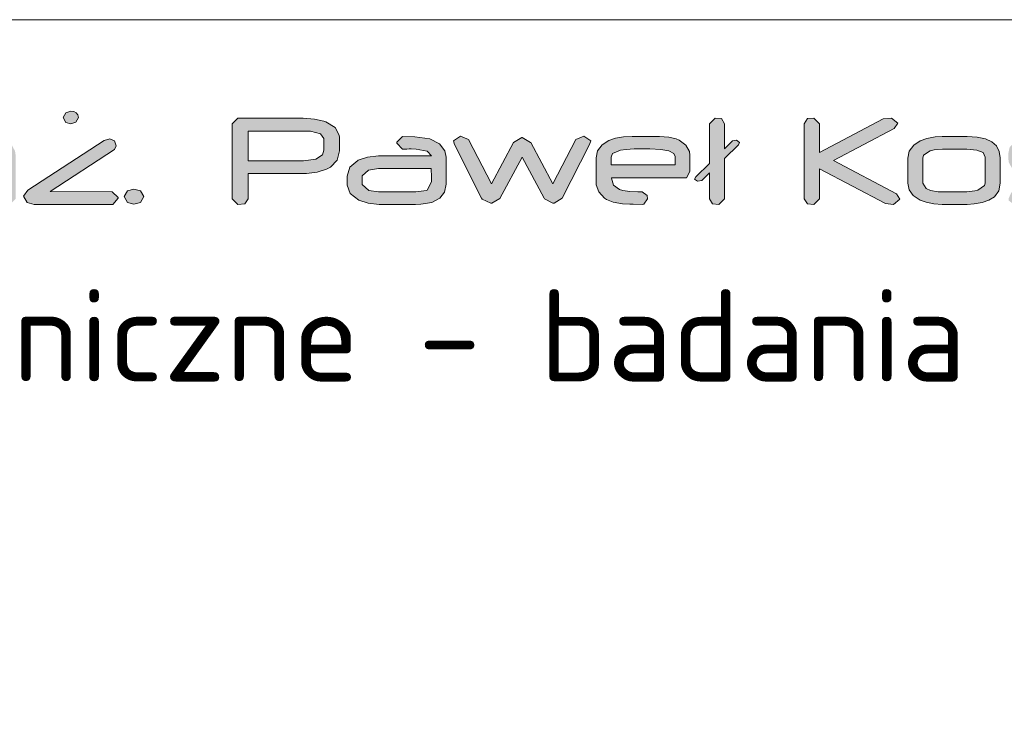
# Model space of a CAD drawing. Header units: millimetres. Extents: x -176817 to 571382, y -58489 to 156123.
# Tile 5 of 256: x -22435 to -20387, y -55333 to -53897. Entities that reach past the tile are written whole.
import ezdxf

# ---------------------------------------------------------------- set-up
doc = ezdxf.new("R2010")
doc.units = ezdxf.units.MM
doc.header["$LTSCALE"] = 0.2
doc.layers.get('0').update_dxf_attribs({"lineweight": 13})
for name, color, linetype, lineweight in [('Prz', 5, 'Continuous', 13), ('SIATKA', 5, 'Continuous', 13), ('TABELA', 7, 'Continuous', 13)]:
    doc.layers.add(name, color=color, linetype=linetype, lineweight=lineweight)
doc.styles.add('Annotative', font='txt')

# ---------------------------------------------------------------- blocks, each defined once
blk = doc.blocks.new('structure pro')
h = blk.add_hatch(color=7)
h.dxf.hatch_style = 1
h.paths.add_polyline_path([(739.2, 22.6), (739.75, 24.09), (741.79, 25.19), (745.17, 25.58), (748.07, 25.58), (749.33, 27.39), (749.17, 28.65), (747.37, 29.9), (747.13, 29.9), (743.75, 29.75), (741, 29.43), (738.81, 28.88), (738.33, 28.65), (735.98, 27.23), (734.56, 25.19), (734.09, 22.6), (734.09, 8.31), (734.09, 7.76), (735.9, 6.34), (738.18, 6.5), (739.2, 8.31)])
h.paths.add_polyline_path([(553.28, 43.25), (550.33, 45.35), (549.87, 45.35), (544.24, 45.15), (539.6, 44.63), (536, 43.65), (535.15, 43.39), (531.22, 40.96), (528.86, 37.63), (528.08, 33.24), (528.08, 9.48), (528.21, 8.44), (531.15, 6.21), (534.95, 6.47), (536.72, 9.42), (536.72, 33.24), (537.63, 35.79), (540.91, 37.56), (546.6, 38.22), (551.38, 38.28), (553.54, 41.29)])
h.paths.add_polyline_path([(115.83, 43.25), (112.82, 45.35), (112.42, 45.35), (106.8, 45.15), (102.15, 44.63), (98.48, 43.65), (97.7, 43.39), (93.77, 40.96), (91.42, 37.63), (90.63, 33.24), (90.63, 9.48), (90.7, 8.44), (93.71, 6.21), (97.44, 6.47), (99.2, 9.42), (99.2, 33.24), (100.12, 35.79), (103.46, 37.56), (109.15, 38.22), (113.93, 38.28), (116.02, 41.29)])
h.paths.add_polyline_path([(1436.84, 35.09), (1434.56, 35.72), (1432.28, 35.09), (1431.18, 33.12), (1432.28, 31.08), (1434.56, 30.45), (1436.84, 31.08), (1437.86, 33.12)])
h.paths.add_polyline_path([(1436.13, 29.75), (1433.93, 29.98), (1432.05, 28.02), (1432.05, 8.31), (1432.99, 6.58), (1435.27, 6.34), (1437.15, 8.31), (1437.15, 28.02)])
h.paths.add_polyline_path([(1405.27, 36.11), (1403.07, 36.19), (1401.18, 34.3), (1401.18, 8.31), (1403.07, 6.34), (1405.27, 6.58), (1406.29, 8.31), (1406.29, 15.45), (1423.96, 6.58), (1426.47, 6.34), (1428.59, 8.15), (1427.33, 10.03), (1411.08, 18.12), (1426.94, 26.06), (1428.28, 27.86), (1426.08, 29.67), (1423.72, 29.51), (1406.29, 20.79), (1406.29, 34.3)])
h.paths.add_polyline_path([(1385.4, 28.65), (1383.59, 29.9), (1380.45, 29.83), (1377.94, 29.75), (1377.15, 29.67), (1374.48, 29.35), (1373.38, 29.04), (1370.71, 27.86), (1369.14, 26.13), (1368.67, 23.86), (1368.67, 22.6), (1368.82, 20.95), (1369.77, 19.22), (1371.34, 17.81), (1373.62, 16.87), (1376.6, 16.32), (1380.21, 16.08), (1388.62, 16.08), (1389.09, 16.08), (1392.07, 15.53), (1393.01, 13.96), (1393.01, 13.1), (1392.94, 12.47), (1391.44, 11.13), (1388.22, 10.74), (1370.71, 10.74), (1369.77, 10.51), (1368.75, 8.31), (1368.82, 7.68), (1370.71, 6.34), (1388.14, 6.34), (1389.64, 6.42), (1392.78, 6.81), (1395.21, 7.68), (1397.02, 9.01), (1398.04, 10.82), (1398.43, 13.1), (1398.43, 14.2), (1398.43, 14.35), (1397.96, 16.55), (1396.78, 18.28), (1394.9, 19.54), (1392.23, 20.24), (1388.85, 20.48), (1380.29, 20.48), (1377.15, 20.71), (1374.64, 21.42), (1373.85, 22.6), (1373.85, 23.86), (1373.93, 24.33), (1376.36, 25.43), (1376.68, 25.43), (1379.9, 25.51), (1383.59, 25.51), (1384.22, 25.58), (1385.55, 27.39)])
h.paths.add_polyline_path([(1324.29, 28.8), (1321.55, 29.98), (1321.47, 29.98), (1319.19, 28.33), (1319.5, 27.08), (1328.85, 8.46), (1329.09, 8.15), (1332.07, 6.74), (1332.38, 6.74), (1335.21, 8.38), (1342.99, 22.76), (1350.6, 8.46), (1350.68, 8.31), (1353.67, 6.81), (1353.98, 6.81), (1356.81, 8.46), (1366.39, 27.08), (1366.7, 28.33), (1366.7, 28.41), (1364.27, 29.98), (1361.6, 28.8), (1353.67, 13.49), (1345.89, 27.78), (1345.89, 27.86), (1342.99, 29.51), (1342.75, 29.51), (1340, 27.78), (1332.23, 13.49)])
h.paths.add_polyline_path([(1308.59, 29.67), (1305.13, 29.9), (1296.49, 29.9), (1293.98, 29.75), (1291.15, 29.2), (1288.8, 28.33), (1286.6, 26.92), (1285.11, 24.8), (1284.56, 22.36), (1284.56, 13.65), (1284.95, 11.45), (1286.36, 9.41), (1288.8, 7.83), (1290.84, 7.13), (1293.59, 6.58), (1296.49, 6.34), (1305.13, 6.34), (1307.49, 6.5), (1310.32, 6.97), (1312.59, 7.76), (1314.56, 9.01), (1316.05, 11.05), (1316.6, 13.65), (1316.6, 22.36), (1316.6, 22.44), (1316.28, 24.72), (1315.26, 26.61), (1313.69, 28.02), (1311.49, 29.04)])
h.paths.add_polyline_path([(1296.57, 25.51), (1304.97, 25.51), (1308.43, 25.19), (1310.63, 24.33), (1311.34, 22.76), (1311.34, 13.65), (1311.18, 12.86), (1308.82, 11.29), (1307.8, 11.05), (1304.97, 10.74), (1296.57, 10.74), (1295.08, 10.74), (1292.41, 11.21), (1291, 11.84), (1289.74, 13.65), (1289.74, 22.36), (1289.97, 23.39), (1292.33, 24.96), (1293.67, 25.27)], flags=16)
h.paths.add_polyline_path([(1258.48, 36.11), (1256.28, 36.19), (1254.4, 34.3), (1254.4, 8.31), (1256.28, 6.34), (1258.48, 6.58), (1259.5, 8.31), (1259.5, 15.45), (1277.17, 6.58), (1279.69, 6.34), (1281.81, 8.15), (1280.55, 10.03), (1264.29, 18.12), (1280.16, 26.06), (1281.49, 27.86), (1279.29, 29.67), (1276.94, 29.51), (1259.5, 20.79), (1259.5, 34.3)])
h.paths.add_polyline_path([(1240.1, 29.75), (1235.86, 29.9), (1233.9, 27.94), (1233.9, 27.63), (1235.86, 25.51), (1237.04, 25.51), (1237.28, 25.51), (1238.14, 25.58), (1238.85, 25.58), (1240.57, 25.51), (1244.34, 24.8), (1245.84, 23.15), (1227.54, 23.15), (1223.61, 22.76), (1220.47, 21.66), (1220.31, 21.58), (1217.56, 19.3), (1216.7, 16.16), (1216.7, 13.18), (1216.7, 13.02), (1217.72, 10.11), (1220.71, 7.83), (1223.93, 6.74), (1227.69, 6.34), (1240.34, 6.34), (1242.15, 6.42), (1245.99, 7.05), (1248.74, 8.46), (1250.39, 10.58), (1250.94, 13.41), (1250.94, 22.68), (1250.55, 24.96), (1248.66, 27.39), (1245.29, 29.04), (1243.56, 29.35)])
h.paths.add_polyline_path([(1240.42, 10.74), (1227.54, 10.74), (1224.16, 11.21), (1221.88, 13.25), (1221.88, 16.24), (1224.08, 18.2), (1227.46, 18.75), (1245.76, 18.75), (1245.76, 17.89), (1245.84, 16.71), (1245.84, 15.53), (1245.84, 14.67), (1245.84, 14.12), (1244.34, 11.29), (1244.11, 11.13)], flags=16)
h.paths.add_polyline_path([(1200.91, 28.65), (1199.11, 29.9), (1196.04, 29.83), (1193.45, 29.75), (1192.67, 29.67), (1190, 29.35), (1188.9, 29.04), (1186.31, 27.86), (1184.74, 26.13), (1184.19, 23.86), (1184.19, 22.6), (1184.42, 20.95), (1185.29, 19.22), (1186.86, 17.81), (1189.13, 16.87), (1192.12, 16.32), (1195.73, 16.08), (1204.13, 16.08), (1204.61, 16.08), (1207.59, 15.53), (1208.53, 13.96), (1208.53, 13.1), (1208.45, 12.47), (1206.96, 11.13), (1203.74, 10.74), (1186.23, 10.74), (1185.29, 10.51), (1184.26, 8.31), (1184.34, 7.68), (1186.23, 6.34), (1203.66, 6.34), (1205.16, 6.42), (1208.3, 6.81), (1210.81, 7.68), (1212.54, 9.01), (1213.56, 10.82), (1213.95, 13.1), (1213.95, 14.2), (1213.95, 14.35), (1213.48, 16.55), (1212.3, 18.28), (1210.42, 19.54), (1207.75, 20.24), (1204.37, 20.48), (1195.81, 20.48), (1192.67, 20.71), (1190.15, 21.42), (1189.37, 22.6), (1189.37, 23.86), (1189.45, 24.33), (1191.88, 25.43), (1192.2, 25.43), (1195.42, 25.51), (1199.11, 25.51), (1199.74, 25.58), (1201.07, 27.39)])
h.paths.add_polyline_path([(1169.11, 28.65), (1167.3, 29.9), (1164.16, 29.83), (1161.65, 29.75), (1160.86, 29.67), (1158.19, 29.35), (1157.09, 29.04), (1154.42, 27.86), (1152.85, 26.13), (1152.38, 23.86), (1152.38, 22.6), (1152.54, 20.95), (1153.48, 19.22), (1155.05, 17.81), (1157.33, 16.87), (1160.23, 16.32), (1163.92, 16.08), (1172.33, 16.08), (1172.72, 16.08), (1175.7, 15.53), (1176.72, 13.96), (1176.72, 13.1), (1176.65, 12.47), (1175.15, 11.13), (1171.86, 10.74), (1154.34, 10.74), (1153.48, 10.51), (1152.46, 8.31), (1152.54, 7.68), (1154.34, 6.34), (1171.86, 6.34), (1173.35, 6.42), (1176.49, 6.81), (1178.92, 7.68), (1180.73, 9.01), (1181.75, 10.82), (1182.07, 13.1), (1182.07, 14.2), (1182.07, 14.35), (1181.67, 16.55), (1180.49, 18.28), (1178.61, 19.54), (1175.94, 20.24), (1172.56, 20.48), (1163.92, 20.48), (1160.78, 20.71), (1158.35, 21.42), (1157.48, 22.6), (1157.48, 23.86), (1157.64, 24.33), (1160.08, 25.43), (1160.39, 25.43), (1163.61, 25.51), (1167.3, 25.51), (1167.93, 25.58), (1169.26, 27.39)])
h.paths.add_polyline_path([(1141.62, 29.67), (1138.16, 29.9), (1129.52, 29.9), (1127.01, 29.75), (1124.18, 29.2), (1121.83, 28.33), (1119.63, 26.92), (1118.06, 24.8), (1117.59, 22.36), (1117.59, 13.65), (1117.98, 11.45), (1119.39, 9.41), (1121.83, 7.83), (1123.87, 7.13), (1126.62, 6.58), (1129.52, 6.34), (1138.16, 6.34), (1140.52, 6.5), (1143.35, 6.97), (1145.62, 7.76), (1147.59, 9.01), (1149.08, 11.05), (1149.63, 13.65), (1149.63, 22.36), (1149.63, 22.44), (1149.24, 24.72), (1148.29, 26.61), (1146.72, 28.02), (1144.45, 29.04)])
h.paths.add_polyline_path([(1129.6, 25.51), (1138.01, 25.51), (1141.46, 25.19), (1143.66, 24.33), (1144.37, 22.76), (1144.37, 13.65), (1144.13, 12.86), (1141.85, 11.29), (1140.83, 11.05), (1138.01, 10.74), (1129.6, 10.74), (1128.11, 10.74), (1125.44, 11.21), (1123.95, 11.84), (1122.77, 13.65), (1122.77, 22.36), (1123.01, 23.39), (1125.36, 24.96), (1126.7, 25.27)], flags=16)
h.paths.add_polyline_path([(1086.96, 34.3), (1084.99, 36.19), (1082.72, 36.11), (1081.62, 34.3), (1081.62, 8.31), (1082.72, 6.58), (1084.99, 6.34), (1086.96, 8.31), (1086.96, 18.67), (1109.81, 6.66), (1112.64, 6.34), (1114.84, 8.15), (1113.58, 10.03), (1091.75, 21.58), (1112.8, 32.65), (1114.13, 34.46), (1111.93, 36.19), (1108.95, 36.03), (1086.96, 24.33)])
h.paths.add_polyline_path([(1052.94, 36.11), (1050.74, 36.19), (1048.78, 34.3), (1048.78, 20.56), (1044.07, 15.92), (1043.59, 15.14), (1044.62, 14.35), (1046.11, 14.67), (1048.78, 17.26), (1048.78, 8.31), (1049.88, 6.58), (1052.08, 6.34), (1053.96, 8.31), (1053.96, 22.29), (1058.83, 27), (1059.22, 27.78), (1058.2, 28.57), (1056.79, 28.33), (1053.96, 25.58), (1053.96, 34.3)])
h.paths.add_polyline_path([(1034.65, 29.67), (1031.51, 29.9), (1021.93, 29.9), (1019.02, 29.75), (1016.2, 29.28), (1013.92, 28.49), (1011.56, 27), (1009.99, 24.96), (1009.52, 22.44), (1009.52, 13.8), (1009.52, 13.1), (1010.38, 10.66), (1012.35, 8.54), (1013.05, 8.07), (1015.41, 7.13), (1018.63, 6.58), (1021.14, 6.42), (1022.32, 6.42), (1025.39, 6.34), (1026.01, 6.42), (1027.27, 8.31), (1027.19, 9.41), (1025.39, 10.74), (1023.89, 10.74), (1021.22, 10.82), (1018.79, 11.13), (1017.53, 11.53), (1015.49, 13.02), (1014.86, 15.45), (1014.86, 15.61), (1040.54, 15.61), (1040.86, 15.61), (1041.96, 17.73), (1041.96, 23.39), (1041.8, 24.72), (1040.62, 26.92), (1038.27, 28.57), (1037.24, 29.04)])
h.paths.add_polyline_path([(1022.71, 25.58), (1026.41, 25.58), (1028.06, 25.58), (1031.9, 25.35), (1034.73, 24.88), (1036.38, 24.01), (1036.93, 22.99), (1036.93, 20.09), (1014.7, 20.09), (1014.7, 22.76), (1015.18, 24.01), (1017.92, 25.19), (1019.89, 25.43)], flags=16)
h.paths.add_polyline_path([(965.23, 28.8), (962.48, 29.98), (962.4, 29.98), (960.04, 28.33), (960.36, 27.08), (969.78, 8.46), (969.94, 8.15), (973, 6.74), (973.32, 6.74), (976.14, 8.38), (983.84, 22.76), (991.46, 8.46), (991.54, 8.31), (994.52, 6.81), (994.91, 6.81), (997.66, 8.46), (1007.24, 27.08), (1007.64, 28.33), (1007.64, 28.41), (1005.2, 29.98), (1002.45, 28.8), (994.52, 13.49), (986.82, 27.78), (986.75, 27.86), (983.84, 29.51), (983.68, 29.51), (980.85, 27.78), (973.16, 13.49)])
h.paths.add_polyline_path([(946.61, 29.75), (942.37, 29.9), (940.41, 27.94), (940.41, 27.63), (942.37, 25.51), (943.55, 25.51), (943.79, 25.51), (944.65, 25.58), (945.36, 25.58), (947.08, 25.51), (950.85, 24.8), (952.35, 23.15), (934.05, 23.15), (930.2, 22.76), (926.98, 21.66), (926.82, 21.58), (924.07, 19.3), (923.21, 16.16), (923.21, 13.18), (923.21, 13.02), (924.23, 10.11), (927.21, 7.83), (930.43, 6.74), (934.2, 6.34), (946.85, 6.34), (948.66, 6.42), (952.5, 7.05), (955.25, 8.46), (956.9, 10.58), (957.45, 13.41), (957.45, 22.68), (957.06, 24.96), (955.17, 27.39), (951.8, 29.04), (950.07, 29.35)])
h.paths.add_polyline_path([(946.93, 10.74), (934.05, 10.74), (930.67, 11.21), (928.39, 13.25), (928.39, 16.24), (930.59, 18.2), (933.97, 18.75), (952.27, 18.75), (952.27, 17.89), (952.35, 16.71), (952.35, 15.53), (952.35, 14.67), (952.35, 14.12), (950.85, 11.29), (950.62, 11.13)], flags=16)
h.paths.add_polyline_path([(911.82, 35.95), (907.89, 36.19), (885.28, 36.19), (883.31, 34.3), (883.31, 8.31), (885.28, 6.34), (887.63, 6.58), (888.81, 8.31), (888.81, 17.02), (907.66, 17.02), (909.07, 17.1), (912.76, 17.49), (915.98, 18.52), (917.4, 19.22), (919.68, 21.66), (920.46, 24.96), (920.46, 29.59), (920.38, 30.3), (918.97, 32.97), (915.75, 34.93), (915.12, 35.17)])
h.paths.add_polyline_path([(888.81, 31.79), (907.97, 31.79), (910.41, 31.71), (913.86, 30.85), (915.04, 29.2), (915.04, 25.11), (914.57, 23.54), (912.29, 22.05), (907.97, 21.5), (888.81, 21.5)], flags=16)
h.paths.add_polyline_path([(851.51, 11.05), (852.6, 9.09), (851.51, 7.05), (849.23, 6.42), (846.95, 7.05), (845.85, 9.09), (846.95, 11.05), (849.23, 11.68)])
h.paths.add_polyline_path([(828.34, 38.54), (827.32, 38.7), (825.59, 38.07), (824.72, 36.42), (825.59, 34.77), (827.39, 34.22), (829.12, 34.85), (829.99, 36.42), (829.75, 37.36), (829.2, 38.07)])
h.paths.add_polyline_path([(842.47, 28.41), (840.82, 29.12), (838.86, 28.49), (812.39, 11.29), (810.98, 9.17), (812.16, 7.05), (814.59, 6.34), (841.69, 6.34), (841.85, 6.34), (843.73, 8.54), (843.73, 8.7), (841.69, 10.74), (820.17, 10.82), (842.47, 25.35), (843.1, 26.68)])
h.paths.add_polyline_path([(801.01, 29.59), (796.45, 29.9), (788.05, 29.9), (784.99, 29.75), (781.14, 29.04), (778.39, 27.7), (776.74, 25.74), (776.19, 23.15), (776.19, 8.31), (777.21, 6.58), (779.41, 6.34), (781.37, 8.31), (781.37, 23.23), (781.37, 23.39), (783.89, 25.35), (785.3, 25.43), (787.58, 25.51), (796.45, 25.51), (798.96, 25.51), (800.38, 25.35), (800.77, 25.27), (802.97, 23.23), (802.97, 8.31), (804.07, 6.58), (806.27, 6.34), (808.23, 8.31), (808.23, 23.23), (808, 24.8), (806.82, 27.08), (804.46, 28.65)])
h.paths.add_polyline_path([(771.79, 35.09), (769.51, 35.72), (767.24, 35.09), (766.14, 33.12), (767.24, 31.08), (769.51, 30.45), (771.79, 31.08), (772.89, 33.12)])
h.paths.add_polyline_path([(771.16, 29.75), (768.96, 29.98), (767, 28.02), (767, 8.31), (768.02, 6.58), (770.22, 6.34), (772.18, 8.31), (772.18, 28.02)])
h.paths.add_polyline_path([(730.01, 36.03), (727.81, 36.19), (725.85, 34.3), (725.85, 29.67), (710.45, 29.67), (706.84, 29.51), (703.23, 28.65), (700.56, 27.23), (698.91, 25.11), (698.2, 22.36), (698.12, 20.09), (698.12, 16.08), (698.2, 13.02), (698.52, 11.21), (699.93, 9.09), (702.44, 7.6), (705.98, 6.66), (710.53, 6.34), (718.39, 6.34), (719.49, 6.42), (723.18, 6.81), (726.4, 7.83), (727.5, 8.38), (730.17, 10.66), (731.03, 13.57), (731.03, 34.3)])
h.paths.add_polyline_path([(717.91, 10.74), (710.45, 10.74), (709.35, 10.74), (706.06, 10.98), (705.03, 11.37), (703.39, 13.96), (703.39, 22.29), (703.7, 23.39), (705.9, 24.88), (710.3, 25.35), (725.85, 25.35), (725.85, 13.73), (725.22, 12.23), (722.63, 11.13)], flags=16)
h.paths.add_polyline_path([(598.24, 45.02), (592.41, 45.35), (578.08, 45.35), (573.83, 45.15), (569.18, 44.3), (565.19, 42.73), (561.52, 40.38), (558.97, 36.97), (558.12, 32.78), (558.12, 18.38), (558.77, 14.72), (561.13, 11.25), (565.25, 8.63), (568.59, 7.46), (573.17, 6.54), (578.08, 6.21), (592.41, 6.21), (596.34, 6.34), (601.05, 7.13), (604.91, 8.57), (608.12, 10.66), (610.67, 14.07), (611.52, 18.38), (611.52, 32.85), (611.52, 33.05), (610.93, 36.84), (609.36, 39.92), (606.68, 42.27), (602.95, 43.97)])
h.paths.add_polyline_path([(578.21, 38.08), (592.15, 38.08), (597.91, 37.63), (601.58, 36.06), (602.82, 33.44), (602.82, 18.38), (602.49, 17.01), (598.63, 14.39), (596.93, 13.93), (592.22, 13.41), (578.21, 13.41), (575.72, 13.54), (571.27, 14.26), (568.85, 15.31), (566.76, 18.38), (566.76, 32.78), (567.22, 34.55), (571.14, 37.1), (573.3, 37.69)], flags=16)
h.paths.add_polyline_path([(508.97, 45.09), (502.82, 45.35), (489.14, 45.35), (484.49, 45.22), (479.71, 44.63), (476.24, 43.65), (472.71, 41.55), (470.29, 38.15), (469.44, 33.77), (469.44, -1.45), (469.57, -2.43), (472.65, -4.65), (476.31, -4.33), (478.08, -1.45), (478.08, 6.54), (504.91, 6.54), (510.08, 6.8), (514.92, 7.78), (518.65, 9.42), (521.4, 11.84), (522.97, 14.92), (523.56, 18.65), (523.56, 33.83), (523.5, 34.55), (522.78, 37.82), (520.95, 40.57), (518.07, 42.67), (514.07, 44.17)])
h.paths.add_polyline_path([(504.91, 13.74), (478.08, 13.74), (478.08, 33.5), (478.08, 33.9), (479.52, 36.25), (483.31, 37.69), (489.47, 38.15), (502.95, 38.15), (506.09, 38.08), (510.08, 37.76), (512.9, 36.84), (514.86, 33.77), (514.86, 18.52), (513.94, 16.09), (510.67, 14.33)], flags=16)
h.paths.add_polyline_path([(405.23, 45.02), (400.13, 45.41), (384.03, 45.41), (379.25, 45.22), (374.61, 44.43), (370.74, 43.06), (366.75, 40.57), (364.2, 37.17), (363.35, 32.98), (363.35, 18.58), (363.41, 17.47), (364.85, 13.41), (368.13, 9.81), (369.3, 9.09), (373.3, 7.46), (378.6, 6.47), (382.79, 6.28), (384.75, 6.21), (389.85, 6.21), (390.9, 6.28), (393.06, 9.42), (392.8, 11.32), (389.85, 13.41), (387.37, 13.48), (382.98, 13.61), (378.79, 14.13), (376.83, 14.79), (373.43, 17.34), (372.25, 21.26), (372.25, 21.59), (415.12, 21.59), (415.64, 21.59), (417.47, 25.13), (417.47, 34.55), (417.28, 36.78), (415.25, 40.44), (411.32, 43.19), (409.62, 43.91)])
h.paths.add_polyline_path([(385.4, 38.22), (391.56, 38.28), (394.24, 38.22), (400.72, 37.82), (405.37, 36.97), (408.18, 35.66), (409.1, 33.83), (409.1, 29.05), (371.99, 29.05), (371.99, 33.5), (372.84, 35.6), (377.42, 37.56), (380.69, 37.95)], flags=16)
edge = h.paths.add_edge_path()
edge.add_line((357.72, 38.28), (359.88, 41.29))
edge.add_line((359.88, 41.29), (359.62, 43.25))
edge.add_line((359.62, 43.25), (356.67, 45.35))
edge.add_line((356.67, 45.35), (356.21, 45.35))
edge.add_line((356.21, 45.35), (350.59, 45.15))
edge.add_line((350.59, 45.15), (345.94, 44.63))
edge.add_line((345.94, 44.63), (342.34, 43.65))
edge.add_line((342.34, 43.65), (341.49, 43.39))
edge.add_line((341.49, 43.39), (337.56, 40.96))
edge.add_line((337.56, 40.96), (335.21, 37.63))
edge.add_line((335.21, 37.63), (334.42, 33.24))
edge.add_line((334.42, 33.24), (334.42, 9.48))
edge.add_line((334.42, 9.48), (334.55, 8.44))
edge.add_line((334.55, 8.44), (337.5, 6.21))
edge.add_line((337.5, 6.21), (341.23, 6.47))
edge.add_line((341.23, 6.47), (343.06, 9.42))
edge.add_line((343.06, 9.42), (343.06, 33.24))
edge.add_line((343.06, 33.24), (343.98, 35.79))
edge.add_line((343.98, 35.79), (347.25, 37.56))
edge.add_line((347.25, 37.56), (352.94, 38.22))
edge.add_line((352.94, 38.22), (357.72, 38.28))
edge.add_line((357.72, 38.28), (352.94, 38.22))
h.paths.add_polyline_path([(281.74, 45.09), (278.01, 45.35), (276.96, 45.28), (274.8, 42.14), (274.8, 17.86), (274.86, 16.88), (275.65, 13.61), (277.55, 10.92), (280.49, 8.9), (284.55, 7.39), (289.66, 6.47), (295.81, 6.21), (299.87, 6.21), (300.19, 6.15), (302.74, 6.15), (304.51, 6.08), (305.23, 6.08), (311.71, 6.34), (317.14, 7.13), (321.59, 8.31), (325.06, 10.01), (327.55, 12.17), (328.99, 14.79), (329.51, 17.86), (329.51, 42.14), (329.38, 43.25), (326.31, 45.35), (322.51, 45.09), (320.74, 42.14), (320.74, 17.8), (320.74, 17.21), (319.04, 15.11), (315.05, 13.87), (308.63, 13.41), (295.81, 13.41), (293.71, 13.48), (288.02, 14.13), (284.55, 15.57), (283.44, 17.86), (283.44, 42.14)])
h.paths.add_polyline_path([(252.15, 55.69), (248.49, 55.95), (247.51, 55.89), (245.28, 52.74), (245.28, 45.02), (242.53, 45.02), (240.96, 44.83), (238.93, 41.49), (240.96, 38.08), (242.53, 37.95), (245.28, 37.89), (245.28, 9.42), (247.05, 6.47), (250.71, 6.21), (251.76, 6.28), (253.92, 9.42), (253.92, 37.89), (267.53, 37.89), (268.58, 37.95), (270.81, 41.03), (270.54, 42.93), (267.53, 45.02), (253.92, 45.02), (253.92, 52.74)])
h.paths.add_polyline_path([(236.05, 43.32), (232.91, 45.35), (198.75, 45.35), (194.17, 45.15), (189.19, 44.24), (185.33, 42.6), (182.58, 40.31), (180.95, 37.23), (180.42, 33.5), (180.42, 18.06), (181.14, 13.87), (183.43, 10.4), (187.36, 7.98), (190.18, 7.06), (194.76, 6.41), (200.58, 6.21), (232.45, 6.21), (234.35, 6.47), (236.45, 9.42), (236.19, 11.32), (233.24, 13.41), (200.84, 13.41), (199.01, 13.48), (193.45, 14.2), (190.11, 15.83), (189, 18.45), (189, 33.77), (189.98, 35.99), (193.38, 37.56), (199.4, 38.08), (232.91, 38.08), (234.35, 38.35), (236.25, 41.75)])
h.paths.add_polyline_path([(127.87, 45.09), (124.21, 45.35), (123.16, 45.28), (121, 42.14), (121, 17.86), (121, 16.88), (121.85, 13.61), (123.75, 10.92), (126.69, 8.9), (130.75, 7.39), (135.79, 6.47), (141.94, 6.21), (146, 6.21), (146.33, 6.15), (148.88, 6.15), (150.71, 6.08), (151.43, 6.08), (157.85, 6.34), (163.28, 7.13), (167.79, 8.31), (171.2, 10.01), (173.68, 12.17), (175.19, 14.79), (175.65, 17.86), (175.65, 42.14), (175.58, 43.25), (172.44, 45.35), (168.71, 45.09), (166.94, 42.14), (166.94, 17.8), (166.88, 17.21), (165.24, 15.11), (161.18, 13.87), (154.83, 13.41), (141.94, 13.41), (139.91, 13.48), (134.15, 14.13), (130.75, 15.57), (129.57, 17.86), (129.57, 42.14)])
h.paths.add_polyline_path([(69.3, 55.69), (65.63, 55.95), (64.65, 55.89), (62.49, 52.74), (62.49, 45.02), (59.67, 45.02), (58.1, 44.83), (56.07, 41.49), (58.1, 38.08), (59.67, 37.95), (62.49, 37.89), (62.49, 9.42), (64.19, 6.47), (67.92, 6.21), (68.9, 6.28), (71.06, 9.42), (71.06, 37.89), (84.68, 37.89), (85.79, 37.95), (87.95, 41.03), (87.69, 42.93), (84.68, 45.02), (71.06, 45.02), (71.06, 52.74)])
h.paths.add_polyline_path([(31.73, 43.25), (28.78, 45.35), (23.55, 45.35), (19.29, 45.15), (17.98, 45.09), (13.6, 44.5), (11.7, 44.04), (7.38, 42.08), (4.7, 39.13), (3.85, 35.34), (3.85, 33.18), (4.18, 30.49), (5.68, 27.61), (8.3, 25.32), (12.09, 23.69), (17.07, 22.77), (23.16, 22.44), (37.16, 22.44), (37.88, 22.44), (42.85, 21.46), (44.49, 18.84), (44.49, 17.4), (44.36, 16.36), (41.87, 14.2), (36.44, 13.41), (7.25, 13.41), (5.75, 13.15), (4.04, 9.42), (4.18, 8.37), (7.25, 6.21), (36.38, 6.21), (38.8, 6.28), (44.1, 6.93), (48.16, 8.44), (51.1, 10.66), (52.87, 13.61), (53.46, 17.4), (53.46, 19.17), (53.46, 19.5), (52.74, 23.16), (50.77, 26.04), (47.57, 28.14), (43.18, 29.38), (37.49, 29.77), (23.22, 29.77), (17.98, 30.03), (13.86, 31.21), (12.49, 33.31), (12.49, 35.34), (12.62, 36.12), (16.74, 37.95), (17.26, 38.02), (22.57, 38.08), (28.78, 38.08), (29.83, 38.22), (31.99, 41.29)])
edge = h.paths.add_edge_path()
edge.add_line((748.07, 25.58), (745.17, 25.58))
edge.add_line((551.38, 38.28), (546.6, 38.22))
edge.add_line((113.93, 38.28), (109.15, 38.22))
at = {"color": 7, "lineweight": 0}
for p, q in [((825.59, 38.07), (824.72, 36.42)), ((827.32, 38.7), (825.59, 38.07)), ((828.34, 38.54), (827.32, 38.7)), ((829.2, 38.07), (828.34, 38.54)), ((829.75, 37.36), (829.2, 38.07)), ((824.72, 36.42), (825.59, 34.77)), ((825.59, 34.77), (827.39, 34.22)), ((827.39, 34.22), (829.12, 34.85)), ((829.12, 34.85), (829.99, 36.42)), ((829.99, 36.42), (829.75, 37.36)), ((885.28, 36.19), (883.31, 34.3)), ((883.31, 34.3), (883.31, 8.31)), ((907.89, 36.19), (885.28, 36.19)), ((911.82, 35.95), (907.89, 36.19)), ((915.12, 35.17), (911.82, 35.95)), ((915.75, 34.93), (915.12, 35.17)), ((918.97, 32.97), (915.75, 34.93)), ((1050.74, 36.19), (1048.78, 34.3)), ((1048.78, 34.3), (1048.78, 20.56)), ((1052.94, 36.11), (1050.74, 36.19)), ((1053.96, 34.3), (1052.94, 36.11)), ((1053.96, 25.58), (1053.96, 34.3)), ((1082.72, 36.11), (1081.62, 34.3)), ((1081.62, 34.3), (1081.62, 8.31)), ((1084.99, 36.19), (1082.72, 36.11)), ((1086.96, 34.3), (1084.99, 36.19)), ((1108.95, 36.03), (1086.96, 24.33)), ((1086.96, 24.33), (1086.96, 34.3)), ((1111.93, 36.19), (1108.95, 36.03)), ((1114.13, 34.46), (1111.93, 36.19)), ((1112.8, 32.65), (1114.13, 34.46)), ((888.81, 21.5), (888.81, 31.79)), ((888.81, 31.79), (907.97, 31.79)), ((907.97, 31.79), (910.41, 31.71)), ((910.41, 31.71), (913.86, 30.85)), ((913.86, 30.85), (915.04, 29.2)), ((920.38, 30.3), (918.97, 32.97)), ((1091.75, 21.58), (1112.8, 32.65)), ((838.86, 28.49), (812.39, 11.29)), ((840.82, 29.12), (838.86, 28.49)), ((842.47, 28.41), (840.82, 29.12)), ((843.1, 26.68), (842.47, 28.41)), ((915.04, 29.2), (915.04, 25.11)), ((920.46, 29.59), (920.38, 30.3)), ((920.46, 24.96), (920.46, 29.59)), ((942.37, 29.9), (940.41, 27.94)), ((940.41, 27.94), (940.41, 27.63)), ((940.41, 27.63), (942.37, 25.51)), ((946.61, 29.75), (942.37, 29.9)), ((950.07, 29.35), (946.61, 29.75)), ((951.8, 29.04), (950.07, 29.35)), ((955.17, 27.39), (951.8, 29.04)), ((957.06, 24.96), (955.17, 27.39)), ((962.4, 29.98), (960.04, 28.33)), ((960.04, 28.33), (960.36, 27.08)), ((962.48, 29.98), (962.4, 29.98)), ((965.23, 28.8), (962.48, 29.98)), ((973.16, 13.49), (965.23, 28.8)), ((980.85, 27.78), (973.16, 13.49)), ((983.68, 29.51), (980.85, 27.78)), ((983.84, 29.51), (983.68, 29.51)), ((986.75, 27.86), (983.84, 29.51)), ((986.82, 27.78), (986.75, 27.86)), ((994.52, 13.49), (986.82, 27.78)), ((1002.45, 28.8), (994.52, 13.49)), ((1005.2, 29.98), (1002.45, 28.8)), ((1007.64, 28.41), (1005.2, 29.98)), ((1007.24, 27.08), (1007.64, 28.33)), ((1007.64, 28.33), (1007.64, 28.41)), ((1013.92, 28.49), (1011.56, 27)), ((1016.2, 29.28), (1013.92, 28.49)), ((1019.02, 29.75), (1016.2, 29.28)), ((1021.93, 29.9), (1019.02, 29.75)), ((1031.51, 29.9), (1021.93, 29.9)), ((1034.65, 29.67), (1031.51, 29.9)), ((1037.24, 29.04), (1034.65, 29.67)), ((1038.27, 28.57), (1037.24, 29.04)), ((1040.62, 26.92), (1038.27, 28.57)), ((1056.79, 28.33), (1053.96, 25.58)), ((1058.2, 28.57), (1056.79, 28.33)), ((1059.22, 27.78), (1058.2, 28.57)), ((1058.83, 27), (1059.22, 27.78)), ((1121.83, 28.33), (1119.63, 26.92)), ((1124.18, 29.2), (1121.83, 28.33)), ((1127.01, 29.75), (1124.18, 29.2)), ((1129.52, 29.9), (1127.01, 29.75)), ((1138.16, 29.9), (1129.52, 29.9)), ((1141.62, 29.67), (1138.16, 29.9)), ((1144.45, 29.04), (1141.62, 29.67)), ((1146.72, 28.02), (1144.45, 29.04)), ((1148.29, 26.61), (1146.72, 28.02)), ((820.17, 10.82), (842.47, 25.35)), ((842.47, 25.35), (843.1, 26.68)), ((915.04, 25.11), (914.57, 23.54)), ((919.68, 21.66), (920.46, 24.96)), ((942.37, 25.51), (943.55, 25.51)), ((943.55, 25.51), (943.79, 25.51)), ((943.79, 25.51), (944.65, 25.58)), ((944.65, 25.58), (945.36, 25.58)), ((945.36, 25.58), (947.08, 25.51)), ((947.08, 25.51), (950.85, 24.8)), ((950.85, 24.8), (952.35, 23.15)), ((957.45, 22.68), (957.06, 24.96)), ((960.36, 27.08), (969.78, 8.46)), ((997.66, 8.46), (1007.24, 27.08)), ((1009.99, 24.96), (1009.52, 22.44)), ((1011.56, 27), (1009.99, 24.96)), ((1014.7, 22.76), (1015.18, 24.01)), ((1015.18, 24.01), (1017.92, 25.19)), ((1017.92, 25.19), (1019.89, 25.43)), ((1019.89, 25.43), (1022.71, 25.58)), ((1022.71, 25.58), (1026.41, 25.58)), ((1026.41, 25.58), (1028.06, 25.58)), ((1028.06, 25.58), (1031.9, 25.35)), ((1031.9, 25.35), (1034.73, 24.88)), ((1034.73, 24.88), (1036.38, 24.01)), ((1036.38, 24.01), (1036.93, 22.99)), ((1041.8, 24.72), (1040.62, 26.92)), ((1041.96, 23.39), (1041.8, 24.72)), ((1053.96, 22.29), (1058.83, 27)), ((1118.06, 24.8), (1117.59, 22.36)), ((1119.63, 26.92), (1118.06, 24.8)), ((1123.01, 23.39), (1125.36, 24.96)), ((1125.36, 24.96), (1126.7, 25.27)), ((1126.7, 25.27), (1129.6, 25.51)), ((1129.6, 25.51), (1138.01, 25.51)), ((1138.01, 25.51), (1141.46, 25.19)), ((1141.46, 25.19), (1143.66, 24.33)), ((1143.66, 24.33), (1144.37, 22.76)), ((1149.24, 24.72), (1148.29, 26.61)), ((1149.63, 22.44), (1149.24, 24.72)), ((907.97, 21.5), (888.81, 21.5)), ((912.29, 22.05), (907.97, 21.5)), ((914.57, 23.54), (912.29, 22.05)), ((917.4, 19.22), (919.68, 21.66)), ((926.82, 21.58), (924.07, 19.3)), ((926.98, 21.66), (926.82, 21.58)), ((930.2, 22.76), (926.98, 21.66)), ((934.05, 23.15), (930.2, 22.76)), ((952.35, 23.15), (934.05, 23.15)), ((934.05, 23.15), (934.05, 23.15)), ((957.45, 13.41), (957.45, 22.68)), ((976.14, 8.38), (983.84, 22.76)), ((983.84, 22.76), (991.46, 8.46)), ((1009.52, 22.44), (1009.52, 13.8)), ((1014.7, 20.09), (1014.7, 22.76)), ((1036.93, 22.99), (1036.93, 20.09)), ((1041.96, 17.73), (1041.96, 23.39)), ((1048.78, 20.56), (1044.07, 15.92)), ((1053.96, 8.31), (1053.96, 22.29)), ((1113.58, 10.03), (1091.75, 21.58)), ((1117.59, 22.36), (1117.59, 13.65)), ((1122.77, 22.36), (1123.01, 23.39)), ((1122.77, 13.65), (1122.77, 22.36)), ((1144.37, 22.76), (1144.37, 13.65)), ((1149.63, 22.36), (1149.63, 22.44)), ((1149.63, 13.65), (1149.63, 22.36)), ((907.66, 17.02), (909.07, 17.1)), ((909.07, 17.1), (912.76, 17.49)), ((912.76, 17.49), (915.98, 18.52)), ((915.98, 18.52), (917.4, 19.22)), ((924.07, 19.3), (923.21, 16.16)), ((928.39, 16.24), (930.59, 18.2)), ((930.59, 18.2), (933.97, 18.75)), ((933.97, 18.75), (952.27, 18.75)), ((952.27, 18.75), (952.27, 17.89)), ((952.27, 17.89), (952.35, 16.71)), ((1036.93, 20.09), (1014.7, 20.09)), ((1040.86, 15.61), (1041.96, 17.73)), ((1046.11, 14.67), (1048.78, 17.26)), ((1048.78, 17.26), (1048.78, 8.31)), ((1086.96, 18.67), (1109.81, 6.66)), ((1086.96, 8.31), (1086.96, 18.67)), ((888.81, 8.31), (888.81, 17.02)), ((888.81, 17.02), (907.66, 17.02)), ((923.21, 16.16), (923.21, 13.18)), ((928.39, 13.25), (928.39, 16.24)), ((952.35, 14.12), (950.85, 11.29)), ((952.35, 16.71), (952.35, 15.53)), ((952.35, 15.53), (952.35, 14.67)), ((952.35, 14.67), (952.35, 14.12)), ((1009.52, 13.8), (1009.52, 13.1)), ((1014.86, 15.45), (1014.86, 15.61)), ((1014.86, 15.61), (1040.54, 15.61)), ((1015.49, 13.02), (1014.86, 15.45)), ((1040.54, 15.61), (1040.86, 15.61)), ((1044.07, 15.92), (1043.59, 15.14)), ((1043.59, 15.14), (1044.62, 14.35)), ((1044.62, 14.35), (1046.11, 14.67)), ((812.39, 11.29), (810.98, 9.17)), ((841.69, 10.74), (820.17, 10.82)), ((843.73, 8.7), (841.69, 10.74)), ((845.85, 9.09), (846.95, 11.05)), ((846.95, 11.05), (849.23, 11.68)), ((846.95, 11.05), (846.95, 11.05)), ((849.23, 11.68), (849.23, 11.68)), ((849.23, 11.68), (851.51, 11.05)), ((851.51, 11.05), (851.51, 11.05)), ((851.51, 11.05), (852.6, 9.09)), ((923.21, 13.18), (923.21, 13.02)), ((923.21, 13.02), (924.23, 10.11)), ((930.67, 11.21), (928.39, 13.25)), ((934.05, 10.74), (930.67, 11.21)), ((946.93, 10.74), (934.05, 10.74)), ((950.62, 11.13), (946.93, 10.74)), ((950.85, 11.29), (950.62, 11.13)), ((955.25, 8.46), (956.9, 10.58)), ((956.9, 10.58), (957.45, 13.41)), ((1009.52, 13.1), (1010.38, 10.66)), ((1010.38, 10.66), (1012.35, 8.54)), ((1017.53, 11.53), (1015.49, 13.02)), ((1018.79, 11.13), (1017.53, 11.53)), ((1021.22, 10.82), (1018.79, 11.13)), ((1023.89, 10.74), (1021.22, 10.82)), ((1025.39, 10.74), (1023.89, 10.74)), ((1027.19, 9.41), (1025.39, 10.74)), ((1117.59, 13.65), (1117.98, 11.45)), ((1117.98, 11.45), (1119.39, 9.41)), ((1123.95, 11.84), (1122.77, 13.65)), ((1125.44, 11.21), (1123.95, 11.84)), ((1128.11, 10.74), (1125.44, 11.21)), ((1129.6, 10.74), (1128.11, 10.74)), ((1138.01, 10.74), (1129.6, 10.74)), ((1140.83, 11.05), (1138.01, 10.74)), ((1141.85, 11.29), (1140.83, 11.05)), ((1144.13, 12.86), (1141.85, 11.29)), ((1144.37, 13.65), (1144.13, 12.86)), ((1147.59, 9.01), (1149.08, 11.05)), ((1149.08, 11.05), (1149.63, 13.65)), ((810.98, 9.17), (812.16, 7.05)), ((812.16, 7.05), (814.59, 6.34)), ((841.85, 6.34), (843.73, 8.54)), ((843.73, 8.54), (843.73, 8.7)), ((846.95, 7.05), (845.85, 9.09)), ((845.85, 9.09), (845.85, 9.09)), ((849.23, 6.42), (846.95, 7.05)), ((846.95, 7.05), (846.95, 7.05)), ((851.51, 7.05), (849.23, 6.42)), ((852.6, 9.09), (851.51, 7.05)), ((851.51, 7.05), (851.51, 7.05)), ((852.6, 9.09), (852.6, 9.09)), ((852.6, 9.09), (852.6, 9.09)), ((852.6, 9.09), (852.6, 9.09)), ((883.31, 8.31), (885.28, 6.34)), ((887.63, 6.58), (888.81, 8.31)), ((924.23, 10.11), (927.21, 7.83)), ((927.21, 7.83), (927.21, 7.83)), ((927.21, 7.83), (930.43, 6.74)), ((948.66, 6.42), (952.5, 7.05)), ((952.5, 7.05), (955.25, 8.46)), ((969.78, 8.46), (969.94, 8.15)), ((969.94, 8.15), (973, 6.74)), ((973.32, 6.74), (976.14, 8.38)), ((991.46, 8.46), (991.54, 8.31)), ((991.54, 8.31), (994.52, 6.81)), ((994.91, 6.81), (997.66, 8.46)), ((1012.35, 8.54), (1013.05, 8.07)), ((1013.05, 8.07), (1015.41, 7.13)), ((1015.41, 7.13), (1018.63, 6.58)), ((1026.01, 6.42), (1027.27, 8.31)), ((1027.27, 8.31), (1027.19, 9.41)), ((1048.78, 8.31), (1049.88, 6.58)), ((1052.08, 6.34), (1053.96, 8.31)), ((1081.62, 8.31), (1082.72, 6.58)), ((1084.99, 6.34), (1086.96, 8.31)), ((1112.64, 6.34), (1114.84, 8.15)), ((1114.84, 8.15), (1113.58, 10.03)), ((1119.39, 9.41), (1121.83, 7.83)), ((1121.83, 7.83), (1123.87, 7.13)), ((1123.87, 7.13), (1126.62, 6.58)), ((1140.52, 6.5), (1143.35, 6.97)), ((1143.35, 6.97), (1145.62, 7.76)), ((1145.62, 7.76), (1147.59, 9.01)), ((814.59, 6.34), (841.69, 6.34)), ((841.69, 6.34), (841.85, 6.34)), ((849.23, 6.42), (849.23, 6.42)), ((885.28, 6.34), (887.63, 6.58)), ((930.43, 6.74), (934.2, 6.34)), ((934.2, 6.34), (946.85, 6.34)), ((946.85, 6.34), (948.66, 6.42)), ((973, 6.74), (973.32, 6.74)), ((994.52, 6.81), (994.91, 6.81)), ((1018.63, 6.58), (1021.14, 6.42)), ((1021.14, 6.42), (1022.32, 6.42)), ((1022.32, 6.42), (1025.39, 6.34)), ((1025.39, 6.34), (1026.01, 6.42)), ((1049.88, 6.58), (1052.08, 6.34)), ((1082.72, 6.58), (1084.99, 6.34)), ((1109.81, 6.66), (1112.64, 6.34)), ((1126.62, 6.58), (1129.52, 6.34)), ((1129.52, 6.34), (1138.16, 6.34)), ((1138.16, 6.34), (1140.52, 6.5))]:
    blk.add_line(p, q, dxfattribs=at)
blk = doc.blocks.new('A$C72E22663')
at = {"layer": 'Prz'}
blk.add_lwpolyline([(-1140, 0), (0, 0), (0, 459.29), (-1140, 459.29)], close=True, dxfattribs=at)
at = {"color": 7, "xscale": 0.6000000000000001, "yscale": 0.6000000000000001, "zscale": 0.6000000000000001}
blk.add_blockref('structure pro', (-1129.49, 417.06), dxfattribs=at)
at = {"layer": 'TABELA', "color": 3, "insert": (-1127.87, 403.18), "char_height": 23, "width": 879.0694, "attachment_point": 1, "rotation": 360, "style": 'Annotative'}
blk.add_mtext('{\\fISOCPEUR|b0|i0|c238|p34;\\H0.83333x;\\C7;projekty  budowlane - ekspertyzy  techniczne - badania  materiałowe}', dxfattribs=at)

msp = doc.modelspace()

# ---------------------------------------------------------------- block references
at = {"layer": 'SIATKA', "color": 42, "xscale": 10, "yscale": 10, "zscale": 10}
msp.add_blockref('A$C72E22663', (-15998.2722, -58489.4339), dxfattribs=at)

doc.saveas('drawing.dxf')
